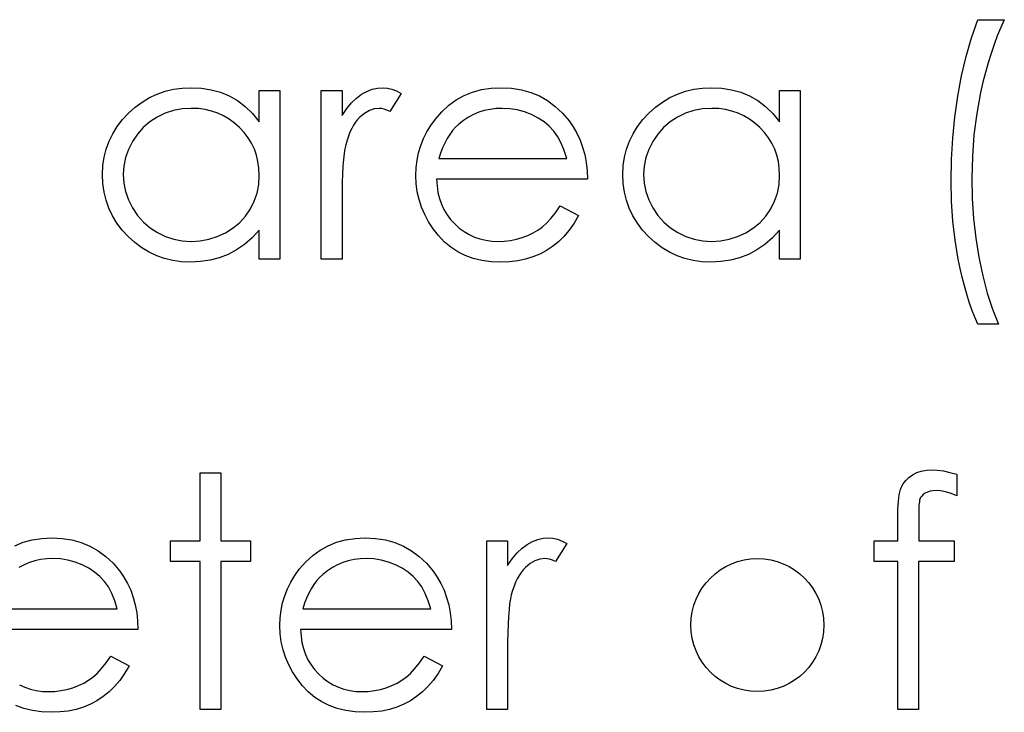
# Model space of a CAD drawing. Header units: inches. Extents: x 1694 to 2505, y -239 to -56.
# Tile 211 of 256: x 1857.856 to 1858.444, y -89.507 to -89.093. Entities that reach past the tile are written whole.
import ezdxf

# ---------------------------------------------------------------- set-up
doc = ezdxf.new("R2010")
doc.units = ezdxf.units.IN
doc.header["$LTSCALE"] = 0.5
doc.header["$MEASUREMENT"] = 0

msp = doc.modelspace()

# ---------------------------------------------------------------- linework, layer by layer
at = {"color": 7, "linetype": 'Continuous'}
for p, q in [((1858.42479, -89.10402), (1858.42843, -89.09325)), ((1858.42843, -89.09325), (1858.44433, -89.09325)), ((1858.44433, -89.09325), (1858.44218, -89.098)), ((1858.44218, -89.098), (1858.44013, -89.10297)), ((1858.42158, -89.11522), (1858.42479, -89.10402)), ((1858.44013, -89.10297), (1858.4382, -89.1081)), ((1858.4382, -89.1081), (1858.43641, -89.11343)), ((1858.41885, -89.1269), (1858.42158, -89.11522)), ((1858.43641, -89.11343), (1858.43467, -89.11898)), ((1858.43467, -89.11898), (1858.43307, -89.12472)), ((1858.41659, -89.13902), (1858.41885, -89.1269)), ((1858.43307, -89.12472), (1858.43158, -89.13063)), ((1857.94789, -89.13482), (1857.95305, -89.13413)), ((1857.95305, -89.13413), (1857.9584, -89.13388)), ((1857.9584, -89.13388), (1857.96456, -89.13419)), ((1857.96456, -89.13419), (1857.97041, -89.1351)), ((1858.06663, -89.13485), (1858.06986, -89.13413)), ((1858.06986, -89.13413), (1858.07318, -89.13388)), ((1858.07318, -89.13388), (1858.07574, -89.1341)), ((1858.07574, -89.1341), (1858.07839, -89.13474)), ((1858.13203, -89.13504), (1858.13771, -89.13419)), ((1858.13771, -89.13419), (1858.14373, -89.13388)), ((1858.14373, -89.13388), (1858.14991, -89.13419)), ((1858.14991, -89.13419), (1858.15579, -89.13513)), ((1858.25881, -89.13482), (1858.26397, -89.13413)), ((1858.26397, -89.13413), (1858.26932, -89.13388)), ((1858.26932, -89.13388), (1858.27548, -89.13419)), ((1858.27548, -89.13419), (1858.28133, -89.1351)), ((1858.43158, -89.13063), (1858.4302, -89.13675)), ((1857.9292, -89.14244), (1857.93356, -89.13982)), ((1857.93356, -89.13982), (1857.93814, -89.13769)), ((1857.93814, -89.13769), (1857.94292, -89.13601)), ((1857.94292, -89.13601), (1857.94789, -89.13482)), ((1857.97041, -89.1351), (1857.97596, -89.13664)), ((1857.97596, -89.13664), (1857.9812, -89.13877)), ((1857.9812, -89.13877), (1857.98614, -89.14156)), ((1857.99914, -89.15428), (1857.99914, -89.13565)), ((1857.99914, -89.13565), (1858.01151, -89.13565)), ((1858.01151, -89.13565), (1858.01151, -89.23635)), ((1858.03624, -89.13565), (1858.04861, -89.13565)), ((1858.03624, -89.23635), (1858.03624, -89.13565)), ((1858.04861, -89.13565), (1858.04861, -89.15047)), ((1858.05432, -89.14291), (1858.05728, -89.14007)), ((1858.05728, -89.14007), (1858.06031, -89.1378)), ((1858.06031, -89.1378), (1858.06343, -89.13609)), ((1858.06343, -89.13609), (1858.06663, -89.13485)), ((1858.08394, -89.13733), (1858.07715, -89.14804)), ((1858.07839, -89.13474), (1858.08113, -89.13582)), ((1858.08113, -89.13582), (1858.08394, -89.13733)), ((1858.11679, -89.14123), (1858.12156, -89.13858)), ((1858.12156, -89.13858), (1858.12664, -89.13653)), ((1858.12664, -89.13653), (1858.13203, -89.13504)), ((1858.15579, -89.13513), (1858.16134, -89.13667)), ((1858.16134, -89.13667), (1858.16656, -89.13883)), ((1858.16656, -89.13883), (1858.17147, -89.14161)), ((1858.24012, -89.14244), (1858.24448, -89.13982)), ((1858.24448, -89.13982), (1858.24906, -89.13769)), ((1858.24906, -89.13769), (1858.25384, -89.13601)), ((1858.25384, -89.13601), (1858.25881, -89.13482)), ((1858.28133, -89.1351), (1858.28688, -89.13664)), ((1858.28688, -89.13664), (1858.29213, -89.13877)), ((1858.29213, -89.13877), (1858.29707, -89.14156)), ((1858.31007, -89.15428), (1858.31007, -89.13565)), ((1858.31007, -89.13565), (1858.32243, -89.13565)), ((1858.32243, -89.13565), (1858.32243, -89.23635)), ((1858.41482, -89.15147), (1858.41659, -89.13902)), ((1858.4302, -89.13675), (1858.42788, -89.14929)), ((1857.92103, -89.14909), (1857.925, -89.14553)), ((1857.925, -89.14553), (1857.9292, -89.14244)), ((1857.98614, -89.14156), (1857.99081, -89.14509)), ((1857.99081, -89.14509), (1857.99511, -89.14931)), ((1858.05143, -89.14639), (1858.05432, -89.14291)), ((1858.1082, -89.14827), (1858.11235, -89.14443)), ((1858.11235, -89.14443), (1858.11679, -89.14123)), ((1858.17147, -89.14161), (1858.17605, -89.14504)), ((1858.17605, -89.14504), (1858.18033, -89.14907)), ((1858.23195, -89.14909), (1858.23593, -89.14553)), ((1858.23593, -89.14553), (1858.24012, -89.14244)), ((1858.29707, -89.14156), (1858.30173, -89.14509)), ((1858.30173, -89.14509), (1858.30604, -89.14931)), ((1857.91738, -89.15299), (1857.92103, -89.14909)), ((1857.93822, -89.15144), (1857.93381, -89.15428)), ((1857.943, -89.14918), (1857.93822, -89.15144)), ((1857.94797, -89.14755), (1857.943, -89.14918)), ((1857.95316, -89.14658), (1857.94797, -89.14755)), ((1857.95857, -89.14625), (1857.95316, -89.14658)), ((1857.96276, -89.14642), (1857.95857, -89.14625)), ((1857.96679, -89.14697), (1857.96276, -89.14642)), ((1857.97066, -89.14785), (1857.96679, -89.14697)), ((1857.97436, -89.14912), (1857.97066, -89.14785)), ((1857.97786, -89.15072), (1857.97436, -89.14912)), ((1857.98123, -89.15268), (1857.97786, -89.15072)), ((1857.99511, -89.14931), (1857.99914, -89.15428)), ((1858.04861, -89.15047), (1858.05143, -89.14639)), ((1858.05929, -89.15155), (1858.05794, -89.15296)), ((1858.06211, -89.14923), (1858.05929, -89.15155)), ((1858.06495, -89.14758), (1858.06211, -89.14923)), ((1858.06788, -89.14658), (1858.06495, -89.14758)), ((1858.07083, -89.14625), (1858.06788, -89.14658)), ((1858.07218, -89.14636), (1858.07083, -89.14625)), ((1858.0737, -89.14669), (1858.07218, -89.14636)), ((1858.07536, -89.14727), (1858.0737, -89.14669)), ((1858.07715, -89.14804), (1858.07536, -89.14727)), ((1858.10437, -89.15265), (1858.1082, -89.14827)), ((1858.1241, -89.15155), (1858.12121, -89.15348)), ((1858.12714, -89.14995), (1858.1241, -89.15155)), ((1858.13034, -89.1486), (1858.12714, -89.14995)), ((1858.13363, -89.14758), (1858.13034, -89.1486)), ((1858.13708, -89.14683), (1858.13363, -89.14758)), ((1858.14067, -89.14639), (1858.13708, -89.14683)), ((1858.14437, -89.14625), (1858.14067, -89.14639)), ((1858.14889, -89.14647), (1858.14437, -89.14625)), ((1858.15331, -89.14719), (1858.14889, -89.14647)), ((1858.15764, -89.14835), (1858.15331, -89.14719)), ((1858.16184, -89.15), (1858.15764, -89.14835)), ((1858.16579, -89.15202), (1858.16184, -89.15)), ((1858.16932, -89.15434), (1858.16579, -89.15202)), ((1858.18033, -89.14907), (1858.18428, -89.1537)), ((1858.22831, -89.15299), (1858.23195, -89.14909)), ((1858.24915, -89.15144), (1858.24473, -89.15428)), ((1858.25392, -89.14918), (1858.24915, -89.15144)), ((1858.25889, -89.14755), (1858.25392, -89.14918)), ((1858.26408, -89.14658), (1858.25889, -89.14755)), ((1858.26949, -89.14625), (1858.26408, -89.14658)), ((1858.27369, -89.14642), (1858.26949, -89.14625)), ((1858.27772, -89.14697), (1858.27369, -89.14642)), ((1858.28158, -89.14785), (1858.27772, -89.14697)), ((1858.28528, -89.14912), (1858.28158, -89.14785)), ((1858.28879, -89.15072), (1858.28528, -89.14912)), ((1858.29215, -89.15268), (1858.28879, -89.15072)), ((1858.30604, -89.14931), (1858.31007, -89.15428)), ((1858.41355, -89.16405), (1858.41482, -89.15147)), ((1858.42788, -89.14929), (1858.42622, -89.16198)), ((1857.91159, -89.16138), (1857.91424, -89.1571)), ((1857.91424, -89.1571), (1857.91738, -89.15299)), ((1857.92986, -89.15768), (1857.92638, -89.16157)), ((1857.93381, -89.15428), (1857.92986, -89.15768)), ((1857.9844, -89.15503), (1857.98123, -89.15268)), ((1857.98741, -89.15771), (1857.9844, -89.15503)), ((1857.99017, -89.16066), (1857.98741, -89.15771)), ((1858.05551, -89.15633), (1858.05441, -89.15829)), ((1858.05667, -89.15456), (1858.05551, -89.15633)), ((1858.05794, -89.15296), (1858.05667, -89.15456)), ((1858.09929, -89.1603), (1858.10166, -89.15641)), ((1858.10166, -89.15641), (1858.10437, -89.15265)), ((1858.11649, -89.15751), (1858.11469, -89.15956)), ((1858.11842, -89.15569), (1858.11649, -89.15751)), ((1858.12121, -89.15348), (1858.11842, -89.15569)), ((1858.17247, -89.15696), (1858.16932, -89.15434)), ((1858.17517, -89.15989), (1858.17247, -89.15696)), ((1858.18428, -89.1537), (1858.18682, -89.15732)), ((1858.18682, -89.15732), (1858.189, -89.16113)), ((1858.22251, -89.16138), (1858.22516, -89.1571)), ((1858.22516, -89.1571), (1858.22831, -89.15299)), ((1858.24078, -89.15768), (1858.23731, -89.16157)), ((1858.24473, -89.15428), (1858.24078, -89.15768)), ((1858.29533, -89.15503), (1858.29215, -89.15268)), ((1858.29834, -89.15771), (1858.29533, -89.15503)), ((1858.3011, -89.16066), (1858.29834, -89.15771)), ((1857.90941, -89.16585), (1857.91159, -89.16138)), ((1857.92638, -89.16157), (1857.92337, -89.16601)), ((1857.99255, -89.16378), (1857.99017, -89.16066)), ((1857.99456, -89.16709), (1857.99255, -89.16378)), ((1858.05245, -89.16276), (1858.05159, -89.16527)), ((1858.05338, -89.16044), (1858.05245, -89.16276)), ((1858.05441, -89.15829), (1858.05338, -89.16044)), ((1858.0973, -89.1643), (1858.09929, -89.1603)), ((1858.11301, -89.16179), (1858.11146, -89.16425)), ((1858.11469, -89.15956), (1858.11301, -89.16179)), ((1858.17754, -89.1632), (1858.17517, -89.15989)), ((1858.17961, -89.16704), (1858.17754, -89.1632)), ((1858.189, -89.16113), (1858.19088, -89.16519)), ((1858.22033, -89.16585), (1858.22251, -89.16138)), ((1858.23731, -89.16157), (1858.2343, -89.16601)), ((1858.30347, -89.16378), (1858.3011, -89.16066)), ((1858.30549, -89.16709), (1858.30347, -89.16378)), ((1858.42622, -89.16198), (1858.42523, -89.17493)), ((1857.9077, -89.17054), (1857.90941, -89.16585)), ((1857.92337, -89.16601), (1857.92097, -89.17076)), ((1857.99622, -89.17057), (1857.99456, -89.16709)), ((1858.05082, -89.16795), (1858.05029, -89.17035)), ((1858.05159, -89.16527), (1858.05082, -89.16795)), ((1858.0944, -89.17272), (1858.09567, -89.16844)), ((1858.09567, -89.16844), (1858.0973, -89.1643)), ((1858.11003, -89.16695), (1858.1087, -89.16985)), ((1858.11146, -89.16425), (1858.11003, -89.16695)), ((1858.18141, -89.1714), (1858.17961, -89.16704)), ((1858.19088, -89.16519), (1858.19239, -89.16944)), ((1858.19239, -89.16944), (1858.19361, -89.17391)), ((1858.21862, -89.17054), (1858.22033, -89.16585)), ((1858.2343, -89.16601), (1858.2319, -89.17076)), ((1858.30714, -89.17057), (1858.30549, -89.16709)), ((1858.41278, -89.17686), (1858.41355, -89.16405)), ((1857.90576, -89.18048), (1857.90648, -89.1754)), ((1857.90648, -89.1754), (1857.9077, -89.17054)), ((1857.92097, -89.17076), (1857.91926, -89.17568)), ((1857.99749, -89.17421), (1857.99622, -89.17057)), ((1857.9984, -89.17805), (1857.99749, -89.17421)), ((1858.04985, -89.1733), (1858.04947, -89.17681)), ((1858.05029, -89.17035), (1858.04985, -89.1733)), ((1858.09349, -89.17711), (1858.0944, -89.17272)), ((1858.10751, -89.17294), (1858.10644, -89.17628)), ((1858.1087, -89.16985), (1858.10751, -89.17294)), ((1858.18287, -89.17628), (1858.18141, -89.1714)), ((1858.19361, -89.17391), (1858.19449, -89.1786)), ((1858.21669, -89.18048), (1858.2174, -89.1754)), ((1858.2174, -89.1754), (1858.21862, -89.17054)), ((1858.2319, -89.17076), (1858.23018, -89.17568)), ((1858.30841, -89.17421), (1858.30714, -89.17057)), ((1858.30932, -89.17805), (1858.30841, -89.17421)), ((1858.42523, -89.17493), (1858.4249, -89.18804)), ((1857.90551, -89.18572), (1857.90576, -89.18048)), ((1857.91821, -89.1807), (1857.91788, -89.18586)), ((1857.91926, -89.17568), (1857.91821, -89.1807)), ((1857.99895, -89.18205), (1857.9984, -89.17805)), ((1858.04916, -89.18086), (1858.04891, -89.18545)), ((1858.04947, -89.17681), (1858.04916, -89.18086)), ((1858.09297, -89.18164), (1858.09349, -89.17711)), ((1858.10644, -89.17628), (1858.18287, -89.17628)), ((1858.19449, -89.1786), (1858.19502, -89.18351)), ((1858.21644, -89.18572), (1858.21669, -89.18048)), ((1858.22913, -89.1807), (1858.2288, -89.18586)), ((1858.23018, -89.17568), (1858.22913, -89.1807)), ((1858.30987, -89.18205), (1858.30932, -89.17805)), ((1858.41253, -89.18981), (1858.41278, -89.17686)), ((1857.90576, -89.19108), (1857.90551, -89.18572)), ((1857.91788, -89.18586), (1857.91824, -89.191)), ((1857.99881, -89.19169), (1857.99914, -89.18622)), ((1857.99914, -89.18622), (1857.99895, -89.18205)), ((1858.04891, -89.18545), (1858.04875, -89.19058)), ((1858.09277, -89.18627), (1858.09297, -89.18164)), ((1858.093, -89.19122), (1858.09277, -89.18627)), ((1858.19502, -89.18351), (1858.19524, -89.18865)), ((1858.21669, -89.19108), (1858.21644, -89.18572)), ((1858.2288, -89.18586), (1858.22916, -89.191)), ((1858.30974, -89.19169), (1858.31007, -89.18622)), ((1858.31007, -89.18622), (1858.30987, -89.18205)), ((1857.90648, -89.19624), (1857.90576, -89.19108)), ((1857.91824, -89.191), (1857.91926, -89.19602)), ((1857.99785, -89.19685), (1857.99881, -89.19169)), ((1858.04875, -89.19058), (1858.04864, -89.19627)), ((1858.0936, -89.19605), (1858.093, -89.19122)), ((1858.19524, -89.18865), (1858.10514, -89.18865)), ((1858.10514, -89.18865), (1858.10539, -89.19262)), ((1858.10539, -89.19262), (1858.10594, -89.19643)), ((1858.2174, -89.19624), (1858.21669, -89.19108)), ((1858.22916, -89.191), (1858.23018, -89.19602)), ((1858.30877, -89.19685), (1858.30974, -89.19169)), ((1858.41281, -89.20179), (1858.41253, -89.18981)), ((1858.4249, -89.18804), (1858.42517, -89.20016)), ((1857.90767, -89.20118), (1857.90648, -89.19624)), ((1857.91926, -89.19602), (1857.921, -89.20093)), ((1857.99619, -89.20176), (1857.99785, -89.19685)), ((1858.04864, -89.19627), (1858.04861, -89.20251)), ((1858.09465, -89.20071), (1858.0936, -89.19605)), ((1858.10594, -89.19643), (1858.10682, -89.20005)), ((1858.21859, -89.20118), (1858.2174, -89.19624)), ((1858.23018, -89.19602), (1858.23192, -89.20093)), ((1858.30711, -89.20176), (1858.30877, -89.19685)), ((1857.90935, -89.20593), (1857.90767, -89.20118)), ((1857.921, -89.20093), (1857.92343, -89.20574)), ((1857.9939, -89.20637), (1857.99619, -89.20176)), ((1858.04861, -89.20251), (1858.04861, -89.23635)), ((1858.09614, -89.20527), (1858.09465, -89.20071)), ((1858.10682, -89.20005), (1858.10804, -89.20347)), ((1858.10804, -89.20347), (1858.10953, -89.2067)), ((1858.17614, -89.20861), (1858.17895, -89.20455)), ((1858.17895, -89.20455), (1858.18994, -89.21032)), ((1858.22027, -89.20593), (1858.21859, -89.20118)), ((1858.23192, -89.20093), (1858.23435, -89.20574)), ((1858.30482, -89.20637), (1858.30711, -89.20176)), ((1858.41361, -89.21355), (1858.41281, -89.20179)), ((1858.42517, -89.20016), (1858.42595, -89.21208)), ((1857.91153, -89.21048), (1857.90935, -89.20593)), ((1857.91415, -89.21482), (1857.91153, -89.21048)), ((1857.92343, -89.20574), (1857.92647, -89.21021)), ((1857.92647, -89.21021), (1857.92994, -89.21415)), ((1857.98758, -89.21438), (1857.991, -89.21059)), ((1857.991, -89.21059), (1857.9939, -89.20637)), ((1858.09802, -89.20971), (1858.09614, -89.20527)), ((1858.10031, -89.21402), (1858.09802, -89.20971)), ((1858.10953, -89.2067), (1858.11135, -89.20977)), ((1858.11135, -89.20977), (1858.1135, -89.21264)), ((1858.1734, -89.21203), (1858.17614, -89.20861)), ((1858.18994, -89.21032), (1858.18723, -89.21493)), ((1858.22245, -89.21048), (1858.22027, -89.20593)), ((1858.22508, -89.21482), (1858.22245, -89.21048)), ((1858.23435, -89.20574), (1858.23739, -89.21021)), ((1858.23739, -89.21021), (1858.24087, -89.21415)), ((1858.2985, -89.21438), (1858.30192, -89.21059)), ((1858.30192, -89.21059), (1858.30482, -89.20637)), ((1857.91727, -89.21893), (1857.91415, -89.21482)), ((1857.92994, -89.21415), (1857.93392, -89.21758)), ((1857.98355, -89.21769), (1857.98758, -89.21438)), ((1858.10304, -89.21818), (1858.10031, -89.21402)), ((1858.1135, -89.21264), (1858.11596, -89.21534)), ((1858.11596, -89.21534), (1858.11867, -89.21777)), ((1858.16827, -89.21714), (1858.17078, -89.2149)), ((1858.17078, -89.2149), (1858.1734, -89.21203)), ((1858.18723, -89.21493), (1858.18433, -89.21907)), ((1858.2282, -89.21893), (1858.22508, -89.21482)), ((1858.24087, -89.21415), (1858.24484, -89.21758)), ((1858.29447, -89.21769), (1858.2985, -89.21438)), ((1858.41496, -89.22509), (1858.41361, -89.21355)), ((1858.42595, -89.21208), (1858.42727, -89.22376)), ((1857.92089, -89.22285), (1857.91727, -89.21893)), ((1857.93392, -89.21758), (1857.93836, -89.22048)), ((1857.93836, -89.22048), (1857.94314, -89.22279)), ((1857.97408, -89.22282), (1857.97899, -89.22053)), ((1857.97899, -89.22053), (1857.98355, -89.21769)), ((1857.99914, -89.21893), (1857.99487, -89.22357)), ((1857.99914, -89.23635), (1857.99914, -89.21893)), ((1858.10619, -89.22221), (1858.10304, -89.21818)), ((1858.1097, -89.22594), (1858.10619, -89.22221)), ((1858.11867, -89.21777), (1858.12151, -89.2199)), ((1858.12151, -89.2199), (1858.12452, -89.22169)), ((1858.12452, -89.22169), (1858.12769, -89.22315)), ((1858.15632, -89.2234), (1858.15971, -89.22213)), ((1858.15971, -89.22213), (1858.16283, -89.22064)), ((1858.16283, -89.22064), (1858.16567, -89.21898)), ((1858.16567, -89.21898), (1858.16827, -89.21714)), ((1858.18433, -89.21907), (1858.18124, -89.22277)), ((1858.23181, -89.22285), (1858.2282, -89.21893)), ((1858.24484, -89.21758), (1858.24929, -89.22048)), ((1858.24929, -89.22048), (1858.25406, -89.22279)), ((1858.285, -89.22282), (1858.28992, -89.22053)), ((1858.28992, -89.22053), (1858.29447, -89.21769)), ((1858.31007, -89.21893), (1858.30579, -89.22357)), ((1858.31007, -89.23635), (1858.31007, -89.21893)), ((1857.92484, -89.22644), (1857.92089, -89.22285)), ((1857.92898, -89.22953), (1857.92484, -89.22644)), ((1857.94314, -89.22279), (1857.94808, -89.22442)), ((1857.94808, -89.22442), (1857.95319, -89.22542)), ((1857.95319, -89.22542), (1857.95846, -89.22575)), ((1857.95846, -89.22575), (1857.96381, -89.22542)), ((1857.96381, -89.22542), (1857.96903, -89.22445)), ((1857.96903, -89.22445), (1857.97408, -89.22282)), ((1857.99037, -89.22754), (1857.98556, -89.23085)), ((1857.99487, -89.22357), (1857.99037, -89.22754)), ((1858.11356, -89.22917), (1858.1097, -89.22594)), ((1858.12769, -89.22315), (1858.13101, -89.22428)), ((1858.13101, -89.22428), (1858.13448, -89.22509)), ((1858.13448, -89.22509), (1858.1381, -89.22558)), ((1858.1381, -89.22558), (1858.14188, -89.22575)), ((1858.14188, -89.22575), (1858.14558, -89.22561)), ((1858.14558, -89.22561), (1858.1492, -89.22517)), ((1858.1492, -89.22517), (1858.15278, -89.22442)), ((1858.15278, -89.22442), (1858.15632, -89.2234)), ((1858.17793, -89.22597), (1858.17443, -89.22876)), ((1858.18124, -89.22277), (1858.17793, -89.22597)), ((1858.23576, -89.22644), (1858.23181, -89.22285)), ((1858.2399, -89.22953), (1858.23576, -89.22644)), ((1858.25406, -89.22279), (1858.259, -89.22442)), ((1858.259, -89.22442), (1858.26411, -89.22542)), ((1858.26411, -89.22542), (1858.26938, -89.22575)), ((1858.26938, -89.22575), (1858.27474, -89.22542)), ((1858.27474, -89.22542), (1858.27995, -89.22445)), ((1858.27995, -89.22445), (1858.285, -89.22282)), ((1858.30129, -89.22754), (1858.29649, -89.23085)), ((1858.30579, -89.22357), (1858.30129, -89.22754)), ((1858.41684, -89.23637), (1858.41496, -89.22509)), ((1858.42727, -89.22376), (1858.42912, -89.23524)), ((1857.93334, -89.23215), (1857.92898, -89.22953)), ((1857.93787, -89.2343), (1857.93334, -89.23215)), ((1857.94261, -89.23596), (1857.93787, -89.2343)), ((1857.98054, -89.2335), (1857.97527, -89.23552)), ((1857.98556, -89.23085), (1857.98054, -89.2335)), ((1858.11773, -89.2319), (1858.11356, -89.22917)), ((1858.1222, -89.23414), (1858.11773, -89.2319)), ((1858.12703, -89.23588), (1858.1222, -89.23414)), ((1858.16678, -89.23328), (1858.16264, -89.23502)), ((1858.17073, -89.23119), (1858.16678, -89.23328)), ((1858.17443, -89.22876), (1858.17073, -89.23119)), ((1858.24426, -89.23215), (1858.2399, -89.22953)), ((1858.24879, -89.2343), (1858.24426, -89.23215)), ((1858.25354, -89.23596), (1858.24879, -89.2343)), ((1858.29146, -89.2335), (1858.28619, -89.23552)), ((1858.29649, -89.23085), (1858.29146, -89.2335)), ((1857.94755, -89.23715), (1857.94261, -89.23596)), ((1857.95269, -89.23787), (1857.94755, -89.23715)), ((1857.95802, -89.23811), (1857.95269, -89.23787)), ((1857.96401, -89.23784), (1857.95802, -89.23811)), ((1857.96977, -89.23695), (1857.96401, -89.23784)), ((1857.97527, -89.23552), (1857.96977, -89.23695)), ((1858.01151, -89.23635), (1857.99914, -89.23635)), ((1858.04861, -89.23635), (1858.03624, -89.23635)), ((1858.13216, -89.23712), (1858.12703, -89.23588)), ((1858.13763, -89.23787), (1858.13216, -89.23712)), ((1858.14343, -89.23811), (1858.13763, -89.23787)), ((1858.14864, -89.23792), (1858.14343, -89.23811)), ((1858.15358, -89.23734), (1858.14864, -89.23792)), ((1858.15825, -89.23637), (1858.15358, -89.23734)), ((1858.16264, -89.23502), (1858.15825, -89.23637)), ((1858.25848, -89.23715), (1858.25354, -89.23596)), ((1858.26361, -89.23787), (1858.25848, -89.23715)), ((1858.26894, -89.23811), (1858.26361, -89.23787)), ((1858.27493, -89.23784), (1858.26894, -89.23811)), ((1858.2807, -89.23695), (1858.27493, -89.23784)), ((1858.28619, -89.23552), (1858.2807, -89.23695)), ((1858.32243, -89.23635), (1858.31007, -89.23635)), ((1858.41797, -89.24187), (1858.41684, -89.23637)), ((1858.42912, -89.23524), (1858.43144, -89.24626)), ((1858.41918, -89.24717), (1858.41797, -89.24187)), ((1858.42051, -89.2523), (1858.41918, -89.24717)), ((1858.43144, -89.24626), (1858.43417, -89.25658)), ((1858.42192, -89.25724), (1858.42051, -89.2523)), ((1858.42341, -89.26202), (1858.42192, -89.25724)), ((1858.43417, -89.25658), (1858.43729, -89.26624)), ((1858.42498, -89.2666), (1858.42341, -89.26202)), ((1858.42666, -89.27099), (1858.42498, -89.2666)), ((1858.43729, -89.26624), (1858.4408, -89.27521)), ((1858.42843, -89.27521), (1858.42666, -89.27099)), ((1858.4408, -89.27521), (1858.42843, -89.27521)), ((1858.39197, -89.36391), (1858.39473, -89.363)), ((1858.39473, -89.363), (1858.39774, -89.36247)), ((1858.39774, -89.36247), (1858.40099, -89.36228)), ((1858.40099, -89.36228), (1858.4043, -89.36245)), ((1858.4043, -89.36245), (1858.40792, -89.36292)), ((1858.40792, -89.36292), (1858.41184, -89.36374)), ((1858.41184, -89.36374), (1858.41606, -89.36488)), ((1857.96381, -89.36405), (1857.97618, -89.36405)), ((1857.96381, -89.40468), (1857.96381, -89.36405)), ((1857.97618, -89.36405), (1857.97618, -89.40468)), ((1858.38388, -89.37053), (1858.3854, -89.36852)), ((1858.3854, -89.36852), (1858.38725, -89.36673)), ((1858.38725, -89.36673), (1858.38945, -89.36518)), ((1858.38945, -89.36518), (1858.39197, -89.36391)), ((1858.41606, -89.36488), (1858.41606, -89.37774)), ((1858.3815, -89.37724), (1858.38186, -89.37556)), ((1858.38186, -89.37556), (1858.38225, -89.37407)), ((1858.38225, -89.37407), (1858.38272, -89.3728)), ((1858.38272, -89.3728), (1858.38388, -89.37053)), ((1858.39845, -89.37553), (1858.39707, -89.37622)), ((1858.39997, -89.37503), (1858.39845, -89.37553)), ((1858.40168, -89.37476), (1858.39997, -89.37503)), ((1858.40353, -89.37465), (1858.40168, -89.37476)), ((1858.40626, -89.37484), (1858.40353, -89.37465)), ((1858.40927, -89.37542), (1858.40626, -89.37484)), ((1858.41253, -89.37639), (1858.40927, -89.37542)), ((1858.38087, -89.38345), (1858.38101, -89.38119)), ((1858.38101, -89.38119), (1858.38123, -89.37909)), ((1858.38123, -89.37909), (1858.3815, -89.37724)), ((1858.39357, -89.38127), (1858.39343, -89.38232)), ((1858.39368, -89.38044), (1858.39357, -89.38127)), ((1858.39384, -89.37984), (1858.39368, -89.38044)), ((1858.39428, -89.37884), (1858.39384, -89.37984)), ((1858.39497, -89.3779), (1858.39428, -89.37884)), ((1858.39591, -89.37705), (1858.39497, -89.3779)), ((1858.39707, -89.37622), (1858.39591, -89.37705)), ((1858.41606, -89.37774), (1858.41253, -89.37639)), ((1858.38073, -89.38859), (1858.38076, -89.38591)), ((1858.38076, -89.38591), (1858.38087, -89.38345)), ((1858.39324, -89.38671), (1858.39318, -89.38861)), ((1858.39326, -89.38505), (1858.39324, -89.38671)), ((1858.39335, -89.38356), (1858.39326, -89.38505)), ((1858.39343, -89.38232), (1858.39335, -89.38356)), ((1858.38073, -89.40468), (1858.38073, -89.38859)), ((1858.39318, -89.38861), (1858.39318, -89.40468)), ((1857.85812, -89.40556), (1857.8635, -89.40407)), ((1857.8635, -89.40407), (1857.86919, -89.40322)), ((1857.86919, -89.40322), (1857.87521, -89.40291)), ((1857.87521, -89.40291), (1857.88139, -89.40322)), ((1857.88139, -89.40322), (1857.88727, -89.40416)), ((1857.88727, -89.40416), (1857.89282, -89.4057)), ((1857.94615, -89.41705), (1857.94615, -89.40468)), ((1857.94615, -89.40468), (1857.96381, -89.40468)), ((1857.97618, -89.40468), (1857.99384, -89.40468)), ((1857.99384, -89.40468), (1857.99384, -89.41705)), ((1858.04538, -89.40556), (1858.05076, -89.40407)), ((1858.05076, -89.40407), (1858.05645, -89.40322)), ((1858.05645, -89.40322), (1858.06247, -89.40291)), ((1858.06247, -89.40291), (1858.06865, -89.40322)), ((1858.06865, -89.40322), (1858.07453, -89.40416)), ((1858.07453, -89.40416), (1858.08008, -89.4057)), ((1858.13517, -89.40468), (1858.14754, -89.40468)), ((1858.13517, -89.50538), (1858.13517, -89.40468)), ((1858.14754, -89.40468), (1858.14754, -89.4195)), ((1858.16236, -89.40512), (1858.16556, -89.40388)), ((1858.16556, -89.40388), (1858.16879, -89.40316)), ((1858.16879, -89.40316), (1858.17211, -89.40291)), ((1858.17211, -89.40291), (1858.17467, -89.40313)), ((1858.17467, -89.40313), (1858.17732, -89.40377)), ((1858.17732, -89.40377), (1858.18006, -89.40485)), ((1858.18006, -89.40485), (1858.18287, -89.40636)), ((1858.29687, -89.40291), (1858.29687, -89.40291)), ((1858.3666, -89.41705), (1858.3666, -89.40468)), ((1858.3666, -89.40468), (1858.38073, -89.40468)), ((1858.39318, -89.40468), (1858.4143, -89.40468)), ((1858.4143, -89.40468), (1858.4143, -89.41705)), ((1857.85304, -89.40761), (1857.85812, -89.40556)), ((1857.89282, -89.4057), (1857.89803, -89.40785)), ((1857.89803, -89.40785), (1857.90295, -89.41064)), ((1857.90295, -89.41064), (1857.90753, -89.41406)), ((1858.03108, -89.41346), (1858.03553, -89.41026)), ((1858.03553, -89.41026), (1858.0403, -89.40761)), ((1858.0403, -89.40761), (1858.04538, -89.40556)), ((1858.08008, -89.4057), (1858.08529, -89.40785)), ((1858.08529, -89.40785), (1858.09021, -89.41064)), ((1858.09021, -89.41064), (1858.09479, -89.41406)), ((1858.15325, -89.41194), (1858.15621, -89.4091)), ((1858.15621, -89.4091), (1858.15924, -89.40683)), ((1858.15924, -89.40683), (1858.16236, -89.40512)), ((1858.18287, -89.40636), (1858.17608, -89.41707)), ((1857.8651, -89.4166), (1857.86182, -89.41763)), ((1857.86855, -89.41586), (1857.8651, -89.4166)), ((1857.87214, -89.41542), (1857.86855, -89.41586)), ((1857.87584, -89.41528), (1857.87214, -89.41542)), ((1857.88037, -89.4155), (1857.87584, -89.41528)), ((1857.88478, -89.41622), (1857.88037, -89.4155)), ((1857.88912, -89.41738), (1857.88478, -89.41622)), ((1857.90753, -89.41406), (1857.91181, -89.41809)), ((1858.02694, -89.41729), (1858.03108, -89.41346)), ((1858.05236, -89.4166), (1858.04908, -89.41763)), ((1858.05581, -89.41586), (1858.05236, -89.4166)), ((1858.0594, -89.41542), (1858.05581, -89.41586)), ((1858.0631, -89.41528), (1858.0594, -89.41542)), ((1858.06763, -89.4155), (1858.0631, -89.41528)), ((1858.07204, -89.41622), (1858.06763, -89.4155)), ((1858.07638, -89.41738), (1858.07204, -89.41622)), ((1858.09479, -89.41406), (1858.09907, -89.41809)), ((1858.14754, -89.4195), (1858.15036, -89.41542)), ((1858.15036, -89.41542), (1858.15325, -89.41194)), ((1858.16388, -89.4166), (1858.16104, -89.41826)), ((1858.16681, -89.41561), (1858.16388, -89.4166)), ((1858.16976, -89.41528), (1858.16681, -89.41561)), ((1858.17111, -89.41539), (1858.16976, -89.41528)), ((1858.17263, -89.41572), (1858.17111, -89.41539)), ((1858.17429, -89.4163), (1858.17263, -89.41572)), ((1858.17608, -89.41707), (1858.17429, -89.4163)), ((1857.85862, -89.41898), (1857.85558, -89.42058)), ((1857.86182, -89.41763), (1857.85862, -89.41898)), ((1857.89331, -89.41903), (1857.88912, -89.41738)), ((1857.89726, -89.42105), (1857.89331, -89.41903)), ((1857.90079, -89.42337), (1857.89726, -89.42105)), ((1857.91181, -89.41809), (1857.91576, -89.42273)), ((1857.96381, -89.41705), (1857.94615, -89.41705)), ((1857.96381, -89.50538), (1857.96381, -89.41705)), ((1857.99384, -89.41705), (1857.97618, -89.41705)), ((1857.97618, -89.41705), (1857.97618, -89.50538)), ((1858.0204, -89.42544), (1858.0231, -89.42168)), ((1858.0231, -89.42168), (1858.02694, -89.41729)), ((1858.03994, -89.42251), (1858.03715, -89.42472)), ((1858.04284, -89.42058), (1858.03994, -89.42251)), ((1858.04588, -89.41898), (1858.04284, -89.42058)), ((1858.04908, -89.41763), (1858.04588, -89.41898)), ((1858.08057, -89.41903), (1858.07638, -89.41738)), ((1858.08452, -89.42105), (1858.08057, -89.41903)), ((1858.08805, -89.42337), (1858.08452, -89.42105)), ((1858.09907, -89.41809), (1858.10302, -89.42273)), ((1858.15687, -89.42199), (1858.1556, -89.42359)), ((1858.15822, -89.42058), (1858.15687, -89.42199)), ((1858.16104, -89.41826), (1858.15822, -89.42058)), ((1858.38073, -89.41705), (1858.3666, -89.41705)), ((1858.38073, -89.50538), (1858.38073, -89.41705)), ((1858.39315, -89.41705), (1858.3931, -89.50538)), ((1858.4143, -89.41705), (1858.39315, -89.41705)), ((1857.90394, -89.42599), (1857.90079, -89.42337)), ((1857.90665, -89.42892), (1857.90394, -89.42599)), ((1857.91576, -89.42273), (1857.91829, -89.42635)), ((1857.91829, -89.42635), (1857.92048, -89.43016)), ((1858.01803, -89.42933), (1858.0204, -89.42544)), ((1858.03343, -89.42858), (1858.03174, -89.43082)), ((1858.03522, -89.42654), (1858.03343, -89.42858)), ((1858.03715, -89.42472), (1858.03522, -89.42654)), ((1858.0912, -89.42599), (1858.08805, -89.42337)), ((1858.09391, -89.42892), (1858.0912, -89.42599)), ((1858.10302, -89.42273), (1858.10556, -89.42635)), ((1858.10556, -89.42635), (1858.10774, -89.43016)), ((1858.15334, -89.42731), (1858.15231, -89.42947)), ((1858.15444, -89.42535), (1858.15334, -89.42731)), ((1858.1556, -89.42359), (1858.15444, -89.42535)), ((1857.90902, -89.43223), (1857.90665, -89.42892)), ((1857.91109, -89.43606), (1857.90902, -89.43223)), ((1857.92048, -89.43016), (1857.92235, -89.43421)), ((1857.92235, -89.43421), (1857.92387, -89.43847)), ((1858.01441, -89.43747), (1858.01604, -89.43333)), ((1858.01604, -89.43333), (1858.01803, -89.42933)), ((1858.0302, -89.43328), (1858.02876, -89.43598)), ((1858.03174, -89.43082), (1858.0302, -89.43328)), ((1858.09628, -89.43223), (1858.09391, -89.42892)), ((1858.09835, -89.43606), (1858.09628, -89.43223)), ((1858.10774, -89.43016), (1858.10961, -89.43421)), ((1858.10961, -89.43421), (1858.11113, -89.43847)), ((1858.15052, -89.4343), (1858.14975, -89.43698)), ((1858.15138, -89.43179), (1858.15052, -89.4343)), ((1858.15231, -89.42947), (1858.15138, -89.43179)), ((1857.91288, -89.44043), (1857.91109, -89.43606)), ((1857.92387, -89.43847), (1857.92509, -89.44294)), ((1858.01314, -89.44175), (1858.01441, -89.43747)), ((1858.02744, -89.43888), (1858.02625, -89.44197)), ((1858.02876, -89.43598), (1858.02744, -89.43888)), ((1858.10014, -89.44043), (1858.09835, -89.43606)), ((1858.11113, -89.43847), (1858.11235, -89.44294)), ((1858.14922, -89.43938), (1858.14878, -89.44233)), ((1858.14975, -89.43698), (1858.14922, -89.43938)), ((1857.83791, -89.44531), (1857.91435, -89.44531)), ((1857.91435, -89.44531), (1857.91288, -89.44043)), ((1857.92509, -89.44294), (1857.92597, -89.44763)), ((1858.0117, -89.45067), (1858.01223, -89.44614)), ((1858.01223, -89.44614), (1858.01314, -89.44175)), ((1858.02625, -89.44197), (1858.02517, -89.44531)), ((1858.02517, -89.44531), (1858.10161, -89.44531)), ((1858.10161, -89.44531), (1858.10014, -89.44043)), ((1858.11235, -89.44294), (1858.11323, -89.44763)), ((1858.1484, -89.44584), (1858.14809, -89.44989)), ((1858.14878, -89.44233), (1858.1484, -89.44584)), ((1857.92597, -89.44763), (1857.92649, -89.45254)), ((1858.01151, -89.4553), (1858.0117, -89.45067)), ((1858.11323, -89.44763), (1858.11375, -89.45254)), ((1858.14809, -89.44989), (1858.14784, -89.45448)), ((1857.92671, -89.45768), (1857.83662, -89.45768)), ((1857.92649, -89.45254), (1857.92671, -89.45768)), ((1858.01173, -89.46024), (1858.01151, -89.4553)), ((1858.11397, -89.45768), (1858.02388, -89.45768)), ((1858.02388, -89.45768), (1858.02413, -89.46165)), ((1858.11375, -89.45254), (1858.11397, -89.45768)), ((1858.14784, -89.45448), (1858.14768, -89.45961)), ((1858.01234, -89.46508), (1858.01173, -89.46024)), ((1858.02413, -89.46165), (1858.02468, -89.46546)), ((1858.14768, -89.45961), (1858.14757, -89.4653)), ((1858.01339, -89.46974), (1858.01234, -89.46508)), ((1858.01488, -89.47429), (1858.01339, -89.46974)), ((1858.02468, -89.46546), (1858.02556, -89.46908)), ((1858.02556, -89.46908), (1858.02678, -89.4725)), ((1858.14757, -89.4653), (1858.14754, -89.47153)), ((1857.90761, -89.47763), (1857.91043, -89.47358)), ((1857.91043, -89.47358), (1857.92141, -89.47935)), ((1858.01676, -89.47874), (1858.01488, -89.47429)), ((1858.02678, -89.4725), (1858.02827, -89.47573)), ((1858.09487, -89.47763), (1858.09769, -89.47358)), ((1858.09769, -89.47358), (1858.10867, -89.47935)), ((1858.14754, -89.47153), (1858.14754, -89.50538)), ((1857.90226, -89.48393), (1857.90488, -89.48106)), ((1857.90488, -89.48106), (1857.90761, -89.47763)), ((1857.92141, -89.47935), (1857.91871, -89.48396)), ((1858.01905, -89.48305), (1858.01676, -89.47874)), ((1858.02827, -89.47573), (1858.03009, -89.47879)), ((1858.03009, -89.47879), (1858.03224, -89.48166)), ((1858.08952, -89.48393), (1858.09214, -89.48106)), ((1858.09214, -89.48106), (1858.09487, -89.47763)), ((1858.10867, -89.47935), (1858.10597, -89.48396)), ((1857.89715, -89.48801), (1857.89975, -89.48616)), ((1857.89975, -89.48616), (1857.90226, -89.48393)), ((1857.91871, -89.48396), (1857.91581, -89.4881)), ((1858.02178, -89.48721), (1858.01905, -89.48305)), ((1858.02493, -89.49124), (1858.02178, -89.48721)), ((1858.03224, -89.48166), (1858.0347, -89.48437)), ((1858.0347, -89.48437), (1858.0374, -89.4868)), ((1858.0374, -89.4868), (1858.04025, -89.48892)), ((1858.08441, -89.48801), (1858.08701, -89.48616)), ((1858.08701, -89.48616), (1858.08952, -89.48393)), ((1858.10597, -89.48396), (1858.10307, -89.4881)), ((1857.85599, -89.49072), (1857.85917, -89.49218)), ((1857.85917, -89.49218), (1857.86248, -89.49331)), ((1857.86248, -89.49331), (1857.86596, -89.49411)), ((1857.88426, -89.49345), (1857.88779, -89.49243)), ((1857.88779, -89.49243), (1857.89119, -89.49116)), ((1857.89119, -89.49116), (1857.89431, -89.48967)), ((1857.89431, -89.48967), (1857.89715, -89.48801)), ((1857.91272, -89.4918), (1857.90941, -89.495)), ((1857.91581, -89.4881), (1857.91272, -89.4918)), ((1858.02843, -89.49497), (1858.02493, -89.49124)), ((1858.04025, -89.48892), (1858.04325, -89.49072)), ((1858.04325, -89.49072), (1858.04643, -89.49218)), ((1858.04643, -89.49218), (1858.04974, -89.49331)), ((1858.04974, -89.49331), (1858.05322, -89.49411)), ((1858.07152, -89.49345), (1858.07505, -89.49243)), ((1858.07505, -89.49243), (1858.07845, -89.49116)), ((1858.07845, -89.49116), (1858.08157, -89.48967)), ((1858.08157, -89.48967), (1858.08441, -89.48801)), ((1858.09998, -89.4918), (1858.09667, -89.495)), ((1858.10307, -89.4881), (1858.09998, -89.4918)), ((1857.86596, -89.49411), (1857.86958, -89.49461)), ((1857.86958, -89.49461), (1857.87336, -89.49478)), ((1857.87336, -89.49478), (1857.87706, -89.49464)), ((1857.87706, -89.49464), (1857.88067, -89.4942)), ((1857.88067, -89.4942), (1857.88426, -89.49345)), ((1857.9059, -89.49779), (1857.9022, -89.50021)), ((1857.90941, -89.495), (1857.9059, -89.49779)), ((1858.0323, -89.4982), (1858.02843, -89.49497)), ((1858.03646, -89.50093), (1858.0323, -89.4982)), ((1858.05322, -89.49411), (1858.05684, -89.49461)), ((1858.05684, -89.49461), (1858.06062, -89.49478)), ((1858.06062, -89.49478), (1858.06432, -89.49464)), ((1858.06432, -89.49464), (1858.06793, -89.4942)), ((1858.06793, -89.4942), (1858.07152, -89.49345)), ((1858.09316, -89.49779), (1858.08946, -89.50021)), ((1858.09667, -89.495), (1858.09316, -89.49779)), ((1857.85851, -89.50491), (1857.85368, -89.50317)), ((1857.86364, -89.50615), (1857.85851, -89.50491)), ((1857.89411, -89.50405), (1857.88973, -89.5054)), ((1857.89825, -89.50231), (1857.89411, -89.50405)), ((1857.9022, -89.50021), (1857.89825, -89.50231)), ((1858.04094, -89.50317), (1858.03646, -89.50093)), ((1858.04577, -89.50491), (1858.04094, -89.50317)), ((1858.0509, -89.50615), (1858.04577, -89.50491)), ((1858.08137, -89.50405), (1858.07699, -89.5054)), ((1858.08552, -89.50231), (1858.08137, -89.50405)), ((1858.08946, -89.50021), (1858.08552, -89.50231)), ((1857.86911, -89.50689), (1857.86364, -89.50615)), ((1857.8749, -89.50714), (1857.86911, -89.50689)), ((1857.88012, -89.50695), (1857.8749, -89.50714)), ((1857.88506, -89.50637), (1857.88012, -89.50695)), ((1857.88973, -89.5054), (1857.88506, -89.50637)), ((1857.97618, -89.50538), (1857.96381, -89.50538)), ((1858.05637, -89.50689), (1858.0509, -89.50615)), ((1858.06216, -89.50714), (1858.05637, -89.50689)), ((1858.06738, -89.50695), (1858.06216, -89.50714)), ((1858.07232, -89.50637), (1858.06738, -89.50695)), ((1858.07699, -89.5054), (1858.07232, -89.50637)), ((1858.14754, -89.50538), (1858.13517, -89.50538)), ((1858.3931, -89.50538), (1858.38073, -89.50538))]:
    msp.add_line(p, q, dxfattribs=at)
msp.add_arc((1858.29682, -89.45502), 0.03974, 90.00073, 89.99927, dxfattribs=at)

doc.saveas('drawing.dxf')
